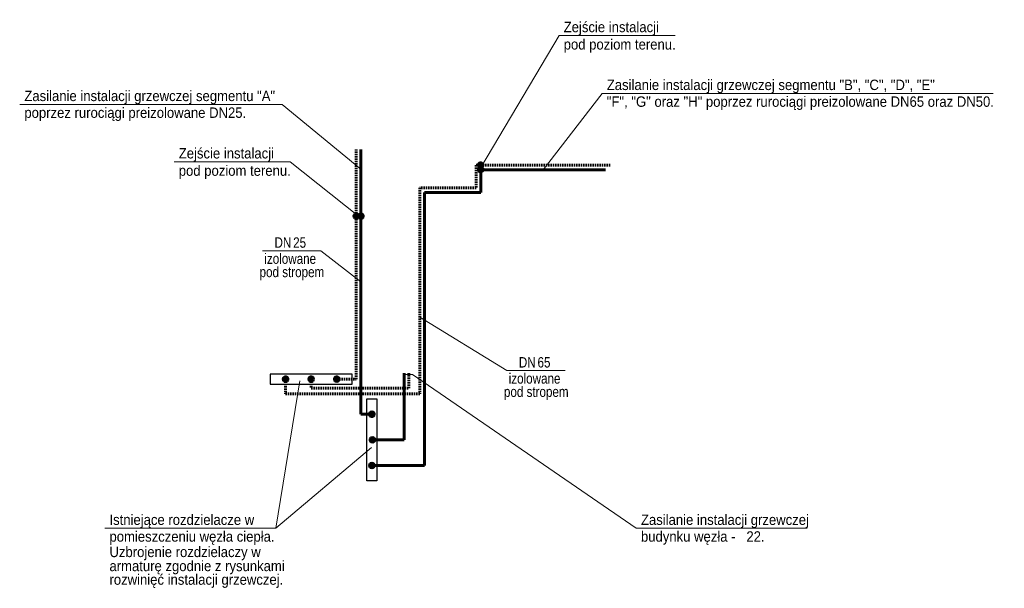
# Model space of a CAD drawing. Header units: millimetres. Extents: x -13172 to 86547, y 20 to 116183.
# Tile 46 of 52: x 31292 to 32995, y 58090 to 59073. Entities that reach past the tile are written whole.
import ezdxf
from ezdxf.enums import TextEntityAlignment as Align

# ---------------------------------------------------------------- set-up
doc = ezdxf.new("R2010")
doc.units = ezdxf.units.MM
doc.header["$LTSCALE"] = 0.7
doc.linetypes.add('CIEPLA', pattern=[5.7625, 3.175, -2.5875])
for name, color, linetype, lineweight in [('____________co_odnośniki', 7, 'Continuous', 15), ('____________co_rury_powrót', 5, 'CIEPLA', 60), ('____________co_rury_zasilanie', 1, 'Continuous', 60), ('ETYKIETY_PRZEWODOW', 7, 'Continuous', 18)]:
    doc.layers.add(name, color=color, linetype=linetype, lineweight=lineweight)
doc.layers.add('ARMATURA', color=7, linetype='Continuous')
doc.styles.add('arial', font='arial.ttf', dxfattribs={"width": 0.9})

msp = doc.modelspace()

# ---------------------------------------------------------------- hatches: boundary and pattern name
at = {"layer": '____________co_rury_powrót', "linetype": 'Continuous'}
for points in [[(32089.603, 58818.089, 1), (32089.603, 58826.089, 1)], [(31874.477, 58729.767, 1), (31874.477, 58737.767, 1)], [(31756.146, 58452.003, -1), (31748.146, 58452.003, -1)], [(31796.395, 58448.003, 1), (31796.395, 58456.003, 1)], [(31840.644, 58448.003, 1), (31840.644, 58456.003, 1)]]:
    msp.add_hatch(color=256, dxfattribs=at).paths.add_polyline_path(points)
at = {"layer": '____________co_rury_zasilanie', "linetype": 'Continuous'}
for points in [[(32089.603, 58810.089, 1), (32089.603, 58818.089, 1)], [(31882.477, 58729.767, 1), (31882.477, 58737.767, 1)], [(31901.408, 58387.334, 1), (31901.408, 58395.334, 1)], [(31902.265, 58342.99, 1), (31902.265, 58350.99, 1)], [(31901.408, 58306.645, -1), (31901.408, 58298.645, -1)]]:
    msp.add_hatch(color=256, dxfattribs=at).paths.add_polyline_path(points)

# ---------------------------------------------------------------- linework, layer by layer
at = {"layer": '____________co_odnośniki'}
for p, q in [((31812.864, 58674.062), (31711.958, 58674.062)), ((31812.864, 58674.062), (31882.477, 58620.203)), ((32134.545, 58466.992), (31984.282, 58558.965)), ((32235.451, 58466.992), (32134.545, 58466.992))]:
    msp.add_line(p, q, dxfattribs=at)
at = {"layer": '____________co_rury_powrót'}
for p, q in [((31874.477, 58452.003), (31874.477, 58849.072)), ((32081.603, 58822.089), (32081.603, 58782.698)), ((32313.603, 58822.089), (32081.603, 58822.089)), ((31984.282, 58782.698), (31984.282, 58426.316)), ((32081.603, 58782.698), (31984.282, 58782.698)), ((31965.103, 58436.316), (31965.103, 58462.231)), ((31752.146, 58452.003), (31752.146, 58426.316)), ((31796.395, 58452.003), (31796.395, 58436.316)), ((31840.644, 58452.003), (31874.477, 58452.003)), ((31752.146, 58426.316), (31984.282, 58426.316)), ((31796.395, 58436.316), (31965.103, 58436.316))]:
    msp.add_line(p, q, dxfattribs=at)
at = {"layer": '____________co_rury_powrót', "linetype": 'Continuous'}
for centre in [(32089.603, 58822.089), (31874.477, 58733.767), (31752.146, 58452.003), (31796.395, 58452.003), (31840.644, 58452.003)]:
    msp.add_circle(centre, 4, dxfattribs=at)
at = {"layer": '____________co_rury_zasilanie'}
for p, q in [((31882.477, 58391.334), (31882.477, 58849.072)), ((32089.603, 58814.089), (32089.603, 58774.698)), ((32305.603, 58814.089), (32089.603, 58814.089)), ((31992.282, 58774.698), (31992.282, 58302.645)), ((32089.603, 58774.698), (31992.282, 58774.698)), ((31957.103, 58346.99), (31957.103, 58462.231)), ((31882.477, 58391.334), (31901.408, 58391.334)), ((31906.265, 58346.99), (31957.103, 58346.99)), ((31905.408, 58302.645), (31992.282, 58302.645))]:
    msp.add_line(p, q, dxfattribs=at)
at = {"layer": '____________co_rury_zasilanie', "linetype": 'Continuous'}
for centre in [(32089.603, 58814.089), (31882.477, 58733.767), (31901.408, 58391.334), (31902.265, 58346.99), (31901.408, 58302.645)]:
    msp.add_circle(centre, 4, dxfattribs=at)
at = {"layer": 'ARMATURA', "color": 7, "lineweight": 30}
for points in [[(31867.522, 58443.165), (31867.522, 58460.841), (31725.268, 58460.841), (31725.268, 58443.165)], [(31892.57, 58418.117), (31910.247, 58418.117), (31910.247, 58275.863), (31892.57, 58275.863)]]:
    msp.add_lwpolyline(points, close=True, dxfattribs=at)
at = {"layer": 'ETYKIETY_PRZEWODOW'}
for p, q in [((32089.603, 58818.089), (32225.008, 59045.946)), ((32225.008, 59045.946), (32425.902, 59045.946)), ((32197.603, 58814.089), (32299.547, 58945.923)), ((32299.547, 58945.923), (32975.673, 58945.923)), ((31292.331, 58926.825), (31746.533, 58926.825)), ((31882.477, 58814.775), (31746.533, 58926.825)), ((31559.321, 58827.642), (31760.215, 58827.642)), ((31878.477, 58733.767), (31760.215, 58827.642)), ((31971.87, 58460.081), (31957.103, 58460.081)), ((31971.87, 58460.081), (32358.641, 58194.059)), ((31776.88, 58448.928), (31735.047, 58194.059)), ((31900.471, 58333.985), (31735.047, 58194.059)), ((31439.497, 58194.059), (31735.047, 58194.059)), ((32358.641, 58194.059), (32654.191, 58194.059))]:
    msp.add_line(p, q, dxfattribs=at)

# ---------------------------------------------------------------- texts
at = {"layer": 'ETYKIETY_PRZEWODOW', "style": 'arial', "width": 0.9}
for s, p in [('Zejście instalacji', (32233.097, 59051.798)), ('pod poziom terenu.', (32233.097, 59021.798)), ('Zasilanie instalacji grzewczej segmentu "B", "C", "D", "E" ', (32307.636, 58951.775)), ('Zasilanie instalacji grzewczej segmentu "A"', (31300.42, 58932.677)), ('"F", "G" oraz "H" poprzez rurociągi preizolowane DN65 oraz DN50.', (32307.636, 58922.775)), ('poprzez rurociągi preizolowane DN25.', (31300.42, 58903.677)), ('Zejście instalacji', (31567.41, 58833.494)), ('pod poziom terenu.', (31567.41, 58803.494)), ('Istniejące rozdzielacze w', (31447.585, 58199.911)), ('Zasilanie instalacji grzewczej', (32366.73, 58199.911)), ('pomieszczeniu węzła ciepła.', (31447.585, 58170.911)), ('budynku węzła -   22.', (32366.73, 58170.911)), ('Uzbrojenie rozdzielaczy w', (31447.585, 58144.269)), ('armaturę zgodnie z rysunkami', (31447.585, 58119.978)), ('rozwinięć instalacji grzewczej.', (31447.585, 58096.47))]:
    msp.add_text(s, height=18, dxfattribs=at).set_placement(p)
at = {"layer": 'ETYKIETY_PRZEWODOW', "style": 'arial', "width": 0.8}
for s, p in [('DN', (31747.518, 58688.102)), ('25', (31776.452, 58688.102)), ('izolowane', (31760.177, 58660.297)), ('pod stropem', (31763.115, 58637.279)), ('DN', (32170.105, 58481.031)), ('65', (32199.04, 58481.031)), ('izolowane', (32182.764, 58453.227)), ('pod stropem', (32185.702, 58430.209))]:
    msp.add_text(s, height=18, dxfattribs=at).set_placement(p, align=Align.MIDDLE_CENTER)

doc.saveas('drawing.dxf')
